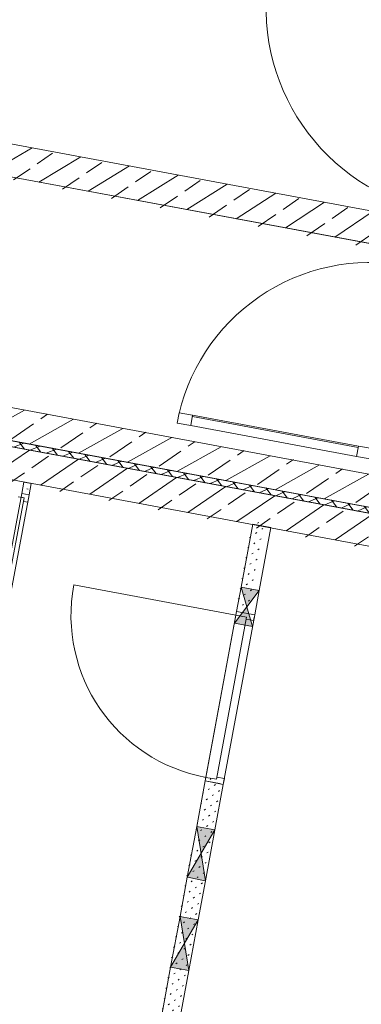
# Model space of a CAD drawing. Header units: metres. Extents: x 32353251 to 32353583, y 5707748 to 5708004.
# Tile 58 of 164: x 32353358.74 to 32353361.06, y 5707924.12 to 5707930.8. Entities that reach past the tile are written whole.
import ezdxf

# ---------------------------------------------------------------- set-up
doc = ezdxf.new("R2010")
doc.units = ezdxf.units.M
doc.header["$LTSCALE"] = 0.75
doc.set_wipeout_variables(frame=1)
doc.layers.get('0').update_dxf_attribs({"linetype": 'CONTINUOUS'})
for name, color, linetype, lineweight in [('10417023$0$#9_002_GES I Übersicht Erdgeschoss_1_101_Wand Aussen.A', 7, 'CONTINUOUS', 25), ('10417023$0$#9_002_GES I Übersicht Erdgeschoss_1_113_Türen.A', 7, 'CONTINUOUS', 25), ('10417023$0$#9_002_GES I Übersicht Erdgeschoss_1_Neubau_102_Wand Innen.A', 7, 'CONTINUOUS', 25), ('10417023$0$#9_002_GES I Übersicht Erdgeschoss_1_Neubau_104_Decken.A', 7, 'CONTINUOUS', 25), ('10417023$0$#9_002_GES I Übersicht Erdgeschoss_1_Neubau_202_Innenwandbekleidun', 7, 'CONTINUOUS', 25), ('10417023$0$Keine', 7, 'CONTINUOUS', 13)]:
    doc.layers.add(name, color=color, linetype=linetype, lineweight=lineweight)
pattern_1 = [(45, (0, 0), (-0.03535533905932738, 0.03535533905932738), [0.01, -0.03999999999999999])]
pattern_2 = [(44.99999999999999, (0, 0), (-0.1697056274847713, 0.1697056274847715), []), (44.99999999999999, (-0.08485281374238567, 0.08485281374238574), (-0.1697056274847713, 0.1697056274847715), [0.18, -0.05999999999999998])]

# ---------------------------------------------------------------- blocks, each defined once
blk = doc.blocks.new('10417023$0$#9_MKO_LP5_ARC_GES_UP_00_002_P_G_modell (3D)')
at = {"layer": '10417023$0$#9_002_GES I Übersicht Erdgeschoss_1_101_Wand Aussen.A', "linetype": 'Continuous', "lineweight": 5, "true_color": 0xff0000}
h = blk.add_hatch(dxfattribs=at)
h.set_pattern_fill('#9_DÄMMUNG__HART_1_0001', color=1, style=0, pattern_type=2)
h.set_pattern_definition([(44.99999999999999, (0, 0), (-0.05656854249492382, 0.05656854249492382), []), (135.0000000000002, (0, 0), (0.05656854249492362, 0.056568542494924), [])])
h.paths.add_polyline_path([(-32353496.34409519, -5707790.51957689), (-32353496.34409519, -5707790.559532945), (-32353480.474228, -5707790.559532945), (-32353480.474228, -5707790.51957689)])
at = {"layer": '10417023$0$#9_002_GES I Übersicht Erdgeschoss_1_Neubau_102_Wand Innen.A', "linetype": 'Continuous', "lineweight": 5, "true_color": 0xff0000}
h = blk.add_hatch(dxfattribs=at)
h.set_pattern_fill('#9_BETON__STAHLBETON_0001', color=1, style=0, pattern_type=2)
h.set_pattern_definition(pattern_2)
h.paths.add_polyline_path([(-32353488.38309519, -5707788.75957689), (-32353484.92409519, -5707788.75957689), (-32353484.92409519, -5707788.53957689), (-32353488.38309519, -5707788.53957689)])
h = blk.add_hatch(dxfattribs=at)
h.set_pattern_fill('#9_BETON__STAHLBETON_0001', color=1, style=0, pattern_type=2)
h.set_pattern_definition(pattern_2)
h.paths.add_polyline_path([(-32353480.474228, -5707790.29957689), (-32353496.12409519, -5707790.29957689), (-32353496.12409519, -5707790.51957689), (-32353480.474228, -5707790.51957689)])
h = blk.add_hatch(dxfattribs=at)
h.set_pattern_fill('#9_BETON__STAHLBETON_0001', color=1, style=0, pattern_type=2)
h.set_pattern_definition(pattern_2)
h.paths.add_polyline_path([(-32353480.474228, -5707790.559532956), (-32353496.72422805, -5707790.559532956), (-32353496.72422805, -5707790.779532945), (-32353480.474228, -5707790.779532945)])
at = {"layer": '10417023$0$#9_002_GES I Übersicht Erdgeschoss_1_Neubau_102_Wand Innen.A', "linetype": 'Continuous', "lineweight": 13, "true_color": 0xff0000}
h = blk.add_hatch(dxfattribs=at)
h.set_pattern_fill('#9_GIPS_0001', color=1, style=0, pattern_type=2)
h.set_pattern_definition(pattern_1)
h.paths.add_polyline_path([(-32353485.54420159, -5707790.776353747), (-32353485.54420159, -5707791.379576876), (-32353485.53170158, -5707791.379576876), (-32353485.53170158, -5707790.776353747)])
at = {"layer": '10417023$0$#9_002_GES I Übersicht Erdgeschoss_1_Neubau_102_Wand Innen.A', "linetype": 'Continuous', "lineweight": 13, "true_color": 0x1f1f1f}
h = blk.add_hatch(dxfattribs=at)
h.set_pattern_fill('#9_GIPS_0001', color=250, style=0, pattern_type=2)
h.set_pattern_definition(pattern_1)
h.paths.add_polyline_path([(-32353485.53170158, -5707790.776353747), (-32353485.53170158, -5707791.379576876), (-32353485.51920158, -5707791.379576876), (-32353485.51920158, -5707790.776353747)])
at = {"layer": '10417023$0$#9_002_GES I Übersicht Erdgeschoss_1_Neubau_102_Wand Innen.A', "linetype": 'Continuous', "lineweight": 13, "true_color": 0xff0000}
h = blk.add_hatch(dxfattribs=at)
h.set_pattern_fill('#9_GIPS_0001', color=1, style=0, pattern_type=2)
h.set_pattern_definition(pattern_1)
h.paths.add_polyline_path([(-32353485.44420161, -5707790.776353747), (-32353485.51920158, -5707790.776353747), (-32353485.51920158, -5707791.379576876), (-32353485.44420161, -5707791.379576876)])
h = blk.add_hatch(dxfattribs=at)
h.set_pattern_fill('#9_GIPS_0001', color=1, style=0, pattern_type=2)
h.set_pattern_definition(pattern_1)
h.paths.add_polyline_path([(-32353485.4317016, -5707790.776353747), (-32353485.44420161, -5707790.776353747), (-32353485.44420161, -5707791.379576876), (-32353485.4317016, -5707791.379576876)])
at = {"layer": '10417023$0$#9_002_GES I Übersicht Erdgeschoss_1_Neubau_102_Wand Innen.A', "linetype": 'Continuous', "lineweight": 13, "true_color": 0x1f1f1f}
h = blk.add_hatch(dxfattribs=at)
h.set_pattern_fill('#9_GIPS_0001', color=250, style=0, pattern_type=2)
h.set_pattern_definition(pattern_1)
h.paths.add_polyline_path([(-32353485.4317016, -5707791.379576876), (-32353485.41920159, -5707791.379576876), (-32353485.41920159, -5707790.776353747), (-32353485.4317016, -5707790.776353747)])
at = {"layer": '10417023$0$#9_002_GES I Übersicht Erdgeschoss_1_Neubau_102_Wand Innen.A', "linetype": 'Continuous', "lineweight": 13, "true_color": 0xff0000}
h = blk.add_hatch(dxfattribs=at)
h.set_pattern_fill('#9_GIPS_0001', color=1, style=0, pattern_type=2)
h.set_pattern_definition(pattern_1)
h.paths.add_polyline_path([(-32353485.54420159, -5707792.549576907), (-32353485.54420159, -5707795.27957689), (-32353485.53170158, -5707795.27957689), (-32353485.53170158, -5707792.549576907)])
at = {"layer": '10417023$0$#9_002_GES I Übersicht Erdgeschoss_1_Neubau_102_Wand Innen.A', "linetype": 'Continuous', "lineweight": 13, "true_color": 0x1f1f1f}
h = blk.add_hatch(dxfattribs=at)
h.set_pattern_fill('#9_GIPS_0001', color=250, style=0, pattern_type=2)
h.set_pattern_definition(pattern_1)
h.paths.add_polyline_path([(-32353485.53170158, -5707795.27957689), (-32353485.51920158, -5707795.27957689), (-32353485.51920158, -5707792.549576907), (-32353485.53170158, -5707792.549576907)])
at = {"layer": '10417023$0$#9_002_GES I Übersicht Erdgeschoss_1_Neubau_102_Wand Innen.A', "linetype": 'Continuous', "lineweight": 13, "true_color": 0xff0000}
h = blk.add_hatch(dxfattribs=at)
h.set_pattern_fill('#9_GIPS_0001', color=1, style=0, pattern_type=2)
h.set_pattern_definition(pattern_1)
h.paths.add_polyline_path([(-32353485.51920158, -5707795.27957689), (-32353485.44420161, -5707795.27957689), (-32353485.44420161, -5707792.549576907), (-32353485.51920158, -5707792.549576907)])
h = blk.add_hatch(dxfattribs=at)
h.set_pattern_fill('#9_GIPS_0001', color=1, style=0, pattern_type=2)
h.set_pattern_definition(pattern_1)
h.paths.add_polyline_path([(-32353485.44420161, -5707795.27957689), (-32353485.4317016, -5707795.27957689), (-32353485.4317016, -5707792.549576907), (-32353485.44420161, -5707792.549576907)])
at = {"layer": '10417023$0$#9_002_GES I Übersicht Erdgeschoss_1_Neubau_102_Wand Innen.A', "linetype": 'Continuous', "lineweight": 13, "true_color": 0x1f1f1f}
h = blk.add_hatch(dxfattribs=at)
h.set_pattern_fill('#9_GIPS_0001', color=250, style=0, pattern_type=2)
h.set_pattern_definition(pattern_1)
h.paths.add_polyline_path([(-32353485.41920159, -5707792.549576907), (-32353485.4317016, -5707792.549576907), (-32353485.4317016, -5707795.27957689), (-32353485.41920159, -5707795.27957689)])
at = {"layer": '10417023$0$#9_002_GES I Übersicht Erdgeschoss_1_Neubau_202_Innenwandbekleidun', "linetype": 'Continuous', "lineweight": 5, "true_color": 0xff0000}
h = blk.add_hatch(dxfattribs=at)
h.set_pattern_fill('#9_GIPSKARTON_0001_1', color=1, style=0, pattern_type=2)
h.set_pattern_definition([(0, (0, 0), (0, 0.075), [0.009999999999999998, -0.06500000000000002])])
h.paths.add_polyline_path([(-32353487.12424491, -5707790.779575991), (-32353487.12424491, -5707790.85953292), (-32353487.07424494, -5707790.85953292), (-32353487.07424494, -5707790.779575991)])
at = {"layer": '10417023$0$#9_002_GES I Übersicht Erdgeschoss_1_101_Wand Aussen.A', "color": 1, "linetype": 'Continuous', "lineweight": 18, "true_color": 0xff0000, "flags": 128}
blk.add_lwpolyline([(-32353496.34409519, -5707790.51957689), (-32353480.474228, -5707790.51957689), (-32353480.474228, -5707790.559532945), (-32353496.34409519, -5707790.559532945)], close=True, dxfattribs=at)
at = {"layer": '10417023$0$#9_002_GES I Übersicht Erdgeschoss_1_Neubau_102_Wand Innen.A', "color": 1, "linetype": 'Continuous', "lineweight": 18, "true_color": 0xff0000}
for p, q in [((-32353484.92409519, -5707788.53957689), (-32353488.38309519, -5707788.53957689)), ((-32353488.38309519, -5707788.75957689), (-32353484.92409519, -5707788.75957689)), ((-32353480.474228, -5707790.29957689), (-32353493.64409519, -5707790.29957689)), ((-32353480.474228, -5707790.559532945), (-32353496.72422793, -5707790.559532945)), ((-32353496.12409519, -5707790.51957689), (-32353480.474228, -5707790.51957689)), ((-32353489.07424491, -5707790.779532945), (-32353480.674228, -5707790.779532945))]:
    blk.add_line(p, q, dxfattribs=at)
at = {"layer": '10417023$0$#9_002_GES I Übersicht Erdgeschoss_1_Neubau_102_Wand Innen.A', "color": 1, "linetype": 'Continuous', "lineweight": 13, "true_color": 0xff0000}
for p, q in [((-32353485.54420159, -5707790.776353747), (-32353485.54420159, -5707791.211229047)), ((-32353485.41920159, -5707790.776353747), (-32353485.54420159, -5707790.776353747)), ((-32353485.41920159, -5707791.211229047), (-32353485.41920159, -5707790.776353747)), ((-32353485.54420229, -5707791.211228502), (-32353485.41920142, -5707791.461228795)), ((-32353485.41920142, -5707791.211228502), (-32353485.54420229, -5707791.461228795)), ((-32353485.53170158, -5707791.211229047), (-32353485.54420159, -5707791.211229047)), ((-32353485.54420159, -5707791.211229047), (-32353485.54420159, -5707791.379576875)), ((-32353485.51920157, -5707791.211229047), (-32353485.53170158, -5707791.211229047)), ((-32353485.44420161, -5707791.211229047), (-32353485.51920157, -5707791.211229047)), ((-32353485.4317016, -5707791.211229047), (-32353485.44420161, -5707791.211229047)), ((-32353485.41920159, -5707791.211229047), (-32353485.4317016, -5707791.211229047)), ((-32353485.4192016, -5707791.379576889), (-32353485.41920159, -5707791.211229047)), ((-32353485.54420229, -5707791.404576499), (-32353486.66420216, -5707791.404576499)), ((-32353485.53170191, -5707791.379577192), (-32353485.54420229, -5707791.379577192)), ((-32353485.54420229, -5707792.549577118), (-32353485.54420229, -5707791.379577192)), ((-32353485.54420229, -5707791.404576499), (-32353485.54420229, -5707791.379577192)), ((-32353485.54420229, -5707791.379577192), (-32353485.41920142, -5707791.379577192)), ((-32353485.53170191, -5707791.379577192), (-32353485.54420229, -5707791.379577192)), ((-32353485.53170191, -5707791.379577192), (-32353485.54420229, -5707791.379577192)), ((-32353485.47120091, -5707791.404576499), (-32353485.54420229, -5707791.404576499)), ((-32353485.47120091, -5707791.404576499), (-32353485.54420229, -5707791.404576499)), ((-32353485.54420229, -5707791.404576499), (-32353485.54420229, -5707792.524576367)), ((-32353485.51920154, -5707791.379577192), (-32353485.53170191, -5707791.379577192)), ((-32353485.51920154, -5707791.379577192), (-32353485.53170191, -5707791.379577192)), ((-32353485.51920154, -5707791.379577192), (-32353485.53170191, -5707791.379577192)), ((-32353485.44420217, -5707791.379577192), (-32353485.51920154, -5707791.379577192)), ((-32353485.44420217, -5707791.379577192), (-32353485.51920154, -5707791.379577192)), ((-32353485.44420217, -5707791.379577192), (-32353485.51920154, -5707791.379577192)), ((-32353485.47120091, -5707791.419577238), (-32353485.47120091, -5707791.404576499)), ((-32353485.47120091, -5707792.524576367), (-32353485.47120091, -5707791.404576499)), ((-32353485.41920142, -5707791.419577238), (-32353485.47120091, -5707791.419577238)), ((-32353485.4317018, -5707791.379577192), (-32353485.44420217, -5707791.379577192)), ((-32353485.4317018, -5707791.379577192), (-32353485.44420217, -5707791.379577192)), ((-32353485.4317018, -5707791.379577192), (-32353485.44420217, -5707791.379577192)), ((-32353485.41920142, -5707791.379577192), (-32353485.4317018, -5707791.379577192)), ((-32353485.41920142, -5707791.379577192), (-32353485.4317018, -5707791.379577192)), ((-32353485.41920142, -5707791.379577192), (-32353485.4317018, -5707791.379577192)), ((-32353485.41920142, -5707792.549577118), (-32353485.41920142, -5707791.379577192)), ((-32353485.41920142, -5707791.379577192), (-32353485.41920142, -5707791.419577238)), ((-32353485.54420159, -5707791.461229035), (-32353485.4192016, -5707791.461229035)), ((-32353485.47120091, -5707792.524576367), (-32353485.54420229, -5707792.524576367)), ((-32353485.54420229, -5707792.524576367), (-32353485.54420229, -5707792.549577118)), ((-32353485.54420229, -5707792.524576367), (-32353485.47120091, -5707792.524576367)), ((-32353485.53170191, -5707792.549577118), (-32353485.54420229, -5707792.549577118)), ((-32353485.54420229, -5707792.549577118), (-32353485.41920142, -5707792.549577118)), ((-32353485.53170191, -5707792.549577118), (-32353485.54420229, -5707792.549577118)), ((-32353485.53170191, -5707792.549577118), (-32353485.54420229, -5707792.549577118)), ((-32353485.54420159, -5707792.549576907), (-32353485.54420159, -5707792.864578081)), ((-32353485.51920154, -5707792.549577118), (-32353485.53170191, -5707792.549577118)), ((-32353485.51920154, -5707792.549577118), (-32353485.53170191, -5707792.549577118)), ((-32353485.51920154, -5707792.549577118), (-32353485.53170191, -5707792.549577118)), ((-32353485.44420217, -5707792.549577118), (-32353485.51920154, -5707792.549577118)), ((-32353485.44420217, -5707792.549577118), (-32353485.51920154, -5707792.549577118)), ((-32353485.44420217, -5707792.549577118), (-32353485.51920154, -5707792.549577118)), ((-32353485.41920142, -5707792.509577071), (-32353485.47120091, -5707792.509577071)), ((-32353485.47120091, -5707792.509577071), (-32353485.47120091, -5707792.524576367)), ((-32353485.4317018, -5707792.549577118), (-32353485.44420217, -5707792.549577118)), ((-32353485.4317018, -5707792.549577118), (-32353485.44420217, -5707792.549577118)), ((-32353485.4317018, -5707792.549577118), (-32353485.44420217, -5707792.549577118)), ((-32353485.41920142, -5707792.549577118), (-32353485.4317018, -5707792.549577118)), ((-32353485.41920142, -5707792.549577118), (-32353485.4317018, -5707792.549577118)), ((-32353485.41920142, -5707792.549577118), (-32353485.4317018, -5707792.549577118)), ((-32353485.41920159, -5707792.864578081), (-32353485.41920159, -5707792.549576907)), ((-32353485.41920142, -5707792.549577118), (-32353485.41920142, -5707792.509577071)), ((-32353485.54420229, -5707792.864578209), (-32353485.41920142, -5707793.214578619)), ((-32353485.41920142, -5707792.864578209), (-32353485.54420229, -5707793.214578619)), ((-32353485.53170158, -5707792.864578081), (-32353485.54420159, -5707792.864578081)), ((-32353485.54420159, -5707792.864578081), (-32353485.54420159, -5707793.214578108)), ((-32353485.51920157, -5707792.864578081), (-32353485.53170158, -5707792.864578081)), ((-32353485.44420163, -5707792.864578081), (-32353485.51920157, -5707792.864578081)), ((-32353485.43170161, -5707792.864578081), (-32353485.44420163, -5707792.864578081)), ((-32353485.4192016, -5707792.864578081), (-32353485.43170161, -5707792.864578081)), ((-32353485.4192016, -5707793.214578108), (-32353485.4192016, -5707792.864578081)), ((-32353485.54420159, -5707793.214578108), (-32353485.54420159, -5707793.484142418)), ((-32353485.54420159, -5707793.214578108), (-32353485.53170158, -5707793.214578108)), ((-32353485.53170158, -5707793.214578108), (-32353485.51920157, -5707793.214578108)), ((-32353485.51920157, -5707793.214578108), (-32353485.44420163, -5707793.214578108)), ((-32353485.44420163, -5707793.214578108), (-32353485.43170161, -5707793.214578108)), ((-32353485.43170161, -5707793.214578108), (-32353485.4192016, -5707793.214578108)), ((-32353485.41920159, -5707793.484142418), (-32353485.41920159, -5707793.214578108)), ((-32353485.54420229, -5707793.48414296), (-32353485.41920142, -5707793.834141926)), ((-32353485.41920142, -5707793.48414296), (-32353485.54420229, -5707793.834141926)), ((-32353485.53170158, -5707793.484142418), (-32353485.54420159, -5707793.484142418)), ((-32353485.54420159, -5707793.484142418), (-32353485.54420159, -5707793.834142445)), ((-32353485.51920157, -5707793.484142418), (-32353485.53170158, -5707793.484142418)), ((-32353485.44420163, -5707793.484142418), (-32353485.51920157, -5707793.484142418)), ((-32353485.43170161, -5707793.484142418), (-32353485.44420163, -5707793.484142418)), ((-32353485.4192016, -5707793.484142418), (-32353485.43170161, -5707793.484142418)), ((-32353485.4192016, -5707793.834142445), (-32353485.4192016, -5707793.484142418)), ((-32353485.54420159, -5707793.834142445), (-32353485.54420159, -5707795.27957689)), ((-32353485.54420159, -5707793.834142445), (-32353485.53170158, -5707793.834142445)), ((-32353485.53170158, -5707793.834142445), (-32353485.51920157, -5707793.834142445)), ((-32353485.51920157, -5707793.834142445), (-32353485.44420163, -5707793.834142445)), ((-32353485.44420163, -5707793.834142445), (-32353485.43170161, -5707793.834142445)), ((-32353485.43170161, -5707793.834142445), (-32353485.4192016, -5707793.834142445)), ((-32353485.41920159, -5707795.27957689), (-32353485.41920159, -5707793.834142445))]:
    blk.add_line(p, q, dxfattribs=at)
for centre, radius, start, end in [((-32353484.71409518, -5707787.059597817), 1.404979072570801, 180.0000000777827, 269.9999998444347), ((-32353485.54420159, -5707791.404576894), 1.12, 180.0000000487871, 270)]:
    blk.add_arc(centre, radius, start, end, dxfattribs=at)
at = {"layer": '10417023$0$#9_002_GES I Übersicht Erdgeschoss_1_Neubau_102_Wand Innen.A', "color": 1, "linetype": 'Continuous', "true_color": 0xff0000}
for points in [[(-32353485.41920159, -5707791.211229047), (-32353485.54420159, -5707791.211229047), (-32353485.48170159, -5707791.336229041)], [(-32353485.4192016, -5707791.461229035), (-32353485.48170159, -5707791.336229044), (-32353485.54420159, -5707791.461229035)], [(-32353485.4192016, -5707792.864578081), (-32353485.54420159, -5707792.864578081), (-32353485.4817016, -5707793.039578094)], [(-32353485.4192016, -5707793.214578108), (-32353485.48170159, -5707793.039578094), (-32353485.54420159, -5707793.214578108)], [(-32353485.4192016, -5707793.484142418), (-32353485.54420159, -5707793.484142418), (-32353485.4817016, -5707793.659142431)], [(-32353485.4192016, -5707793.834142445), (-32353485.48170159, -5707793.659142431), (-32353485.54420159, -5707793.834142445)]]:
    blk.add_solid(points, dxfattribs=at)
at = {"layer": '10417023$0$#9_002_GES I Übersicht Erdgeschoss_1_Neubau_104_Decken.A', "color": 1, "linetype": 'Continuous', "lineweight": 13, "true_color": 0xff0000, "flags": 128}
for points in [[(-32353499.24365664, -5707781.952985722), (-32353499.24365668, -5707777.242828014), (-32353491.34430819, -5707777.240905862), (-32353491.34429377, -5707777.249004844), (-32353488.711808, -5707777.242914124), (-32353474.36909785, -5707777.203502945), (-32353467.58052395, -5707777.184627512), (-32353458.71420428, -5707777.159975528), (-32353458.7142043, -5707776.82162203), (-32353452.08528951, -5707776.852814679), (-32353452.08528951, -5707777.242828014), (-32353452.08528951, -5707779.426313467), (-32353449.88417032, -5707779.426313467), (-32353449.88417032, -5707779.646313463), (-32353454.47117382, -5707779.646313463), (-32353454.47117382, -5707790.51957689), (-32353496.34426422, -5707790.51957689), (-32353496.34426422, -5707785.84991685), (-32353499.24365677, -5707785.84991685)], [(-32353491.64409519, -5707777.192828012), (-32353499.24365668, -5707777.192828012), (-32353499.24365668, -5707790.51957689), (-32353454.47117381, -5707790.51957689), (-32353454.47117381, -5707779.376313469), (-32353454.47117381, -5707776.841971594), (-32353458.7151397, -5707776.821626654), (-32353458.71420428, -5707777.159982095), (-32353462.62409527, -5707777.170791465), (-32353462.62409527, -5707788.759576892), (-32353491.64409519, -5707788.759576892)], [(-32353502.88381506, -5707792.679515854), (-32353502.88381511, -5707803.129576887), (-32353502.84381653, -5707803.129576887), (-32353502.84381653, -5707809.004576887), (-32353499.08931621, -5707809.004576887), (-32353497.57443247, -5707809.004576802), (-32353497.57443247, -5707810.154576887), (-32353495.52481159, -5707810.154576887), (-32353495.52560609, -5707813.099577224), (-32353472.62422376, -5707813.099576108), (-32353472.62422743, -5707808.219546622), (-32353469.004228, -5707808.219576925), (-32353469.004228, -5707794.11457689), (-32353469.004228, -5707790.779532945), (-32353469.004228, -5707790.559532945), (-32353477.474228, -5707790.559532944), (-32353480.474228, -5707790.559532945), (-32353491.124228, -5707790.559532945), (-32353498.444228, -5707790.559532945), (-32353498.444228, -5707792.679576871)], [(-32353498.22421727, -5707790.559532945), (-32353502.84380439, -5707790.559532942), (-32353502.84380439, -5707813.099576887), (-32353495.47442851, -5707813.099576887), (-32353495.47442851, -5707809.05457689), (-32353482.84109309, -5707809.05457689), (-32353482.84357996, -5707813.099573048), (-32353472.62421726, -5707813.099573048), (-32353472.62421726, -5707811.259577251), (-32353472.62421726, -5707806.979589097), (-32353469.00380439, -5707806.979589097), (-32353469.00380439, -5707790.559532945)]]:
    blk.add_lwpolyline(points, close=True, dxfattribs=at)
at = {"layer": '10417023$0$#9_002_GES I Übersicht Erdgeschoss_1_Neubau_202_Innenwandbekleidun', "color": 1, "linetype": 'Continuous', "lineweight": 13, "true_color": 0xff0000}
for p, q in [((-32353487.12424491, -5707790.779575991), (-32353487.12424491, -5707790.85953292)), ((-32353487.07424491, -5707790.779575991), (-32353487.12424491, -5707790.779575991)), ((-32353487.07424491, -5707790.85953292), (-32353487.07424491, -5707790.779575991)), ((-32353487.10424454, -5707790.88453258), (-32353487.14424459, -5707790.88453258)), ((-32353487.07424451, -5707790.859533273), (-32353487.12424456, -5707790.859533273)), ((-32353487.12424456, -5707791.559532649), (-32353487.12424456, -5707790.859533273)), ((-32353487.12424456, -5707790.88453258), (-32353487.12424456, -5707790.859533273)), ((-32353487.12424456, -5707790.859533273), (-32353487.07424451, -5707790.859533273)), ((-32353487.07424451, -5707790.859533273), (-32353487.12424456, -5707790.859533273)), ((-32353487.07424451, -5707790.859533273), (-32353487.12424456, -5707790.859533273)), ((-32353487.10424454, -5707790.88453258), (-32353487.12424456, -5707790.88453258)), ((-32353487.10424454, -5707790.909533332), (-32353487.10424454, -5707790.88453258)), ((-32353487.10424454, -5707791.534533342), (-32353487.10424454, -5707790.88453258)), ((-32353487.07424451, -5707791.559532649), (-32353487.07424451, -5707790.859533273)), ((-32353487.07424451, -5707790.859533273), (-32353487.07424451, -5707790.909533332)), ((-32353487.07424451, -5707790.909533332), (-32353487.10424454, -5707790.909533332))]:
    blk.add_line(p, q, dxfattribs=at)
at = {"color": 1, "linetype": 'Continuous', "lineweight": 5, "true_color": 0xff0000}
blk.add_wipeout([(-32353484.935095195, -5707790.124576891), (-32353486.081095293, -5707790.124576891), (-32353486.081095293, -5707790.1965768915), (-32353484.935095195, -5707790.1965768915)], dxfattribs=at).dxf.layer = '10417023$0$#9_002_GES I Übersicht Erdgeschoss_1_113_Türen.A'
at = {"layer": '10417023$0$#9_002_GES I Übersicht Erdgeschoss_1_113_Türen.A', "color": 1, "linetype": 'Continuous', "lineweight": 13, "true_color": 0xff0000}
for p, q in [((-32353484.93509518, -5707790.124576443), (-32353486.08109479, -5707790.124576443)), ((-32353484.93509518, -5707790.134576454), (-32353486.08109479, -5707790.134576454)), ((-32353484.93509518, -5707790.196577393), (-32353486.08109479, -5707790.196577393))]:
    blk.add_line(p, q, dxfattribs=at)
at = {"layer": '10417023$0$#9_002_GES I Übersicht Erdgeschoss_1_113_Türen.A', "color": 1, "linetype": 'Continuous', "lineweight": 13, "true_color": 0xff0000, "flags": 128}
blk.add_lwpolyline([(-32353484.93509519, -5707790.124576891), (-32353486.08109529, -5707790.124576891), (-32353486.08109529, -5707790.196576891), (-32353484.93509519, -5707790.196576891)], close=True, dxfattribs=at)
at = {"layer": '10417023$0$#9_002_GES I Übersicht Erdgeschoss_1_113_Türen.A', "color": 1, "linetype": 'Continuous', "lineweight": 13, "true_color": 0xff0000}
blk.add_arc((-32353484.84109519, -5707790.196576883), 1.334000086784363, 89.99999983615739, 180.0000003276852, dxfattribs=at)
at = {"color": 1, "linetype": 'Continuous', "lineweight": 5, "true_color": 0xff0000}
for points in [[(-32353486.081095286, -5707790.124576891), (-32353486.175095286, -5707790.124576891), (-32353486.175095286, -5707790.196576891), (-32353486.081095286, -5707790.196576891)], [(-32353484.841095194, -5707790.124576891), (-32353484.93509519, -5707790.124576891), (-32353484.93509519, -5707790.196576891), (-32353484.841095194, -5707790.196576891)]]:
    blk.add_wipeout(points, dxfattribs=at).dxf.layer = '10417023$0$#9_002_GES I Übersicht Erdgeschoss_1_113_Türen.A'
at = {"layer": '10417023$0$#9_002_GES I Übersicht Erdgeschoss_1_113_Türen.A', "color": 1, "linetype": 'Continuous', "lineweight": 13, "true_color": 0xff0000, "flags": 128}
for points in [[(-32353486.08109529, -5707790.124576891), (-32353486.17509529, -5707790.124576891), (-32353486.17509529, -5707790.196576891), (-32353486.08109529, -5707790.196576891)], [(-32353484.84109519, -5707790.124576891), (-32353484.93509519, -5707790.124576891), (-32353484.93509519, -5707790.196576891), (-32353484.84109519, -5707790.196576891)]]:
    blk.add_lwpolyline(points, close=True, dxfattribs=at)
blk = doc.blocks.new('10417023$0$2_MKO_LP5_LAN_GES_UP_00_002_V_A (3D)')
at = {"layer": '10417023$0$Keine'}
blk.add_blockref('10417023$0$#9_MKO_LP5_ARC_GES_UP_00_002_P_G_modell (3D)', (0, 0), dxfattribs=at)
blk = doc.blocks.new('10417023')
at = {"layer": '10417023$0$Keine', "rotation": 349.4819372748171}
blk.add_blockref('10417023$0$2_MKO_LP5_LAN_GES_UP_00_002_V_A (3D)', (65205154.93137175, 5413829.557758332), dxfattribs=at)

msp = doc.modelspace()

# ---------------------------------------------------------------- block references
msp.add_blockref('10417023', (0, 0))

doc.saveas('drawing.dxf')
